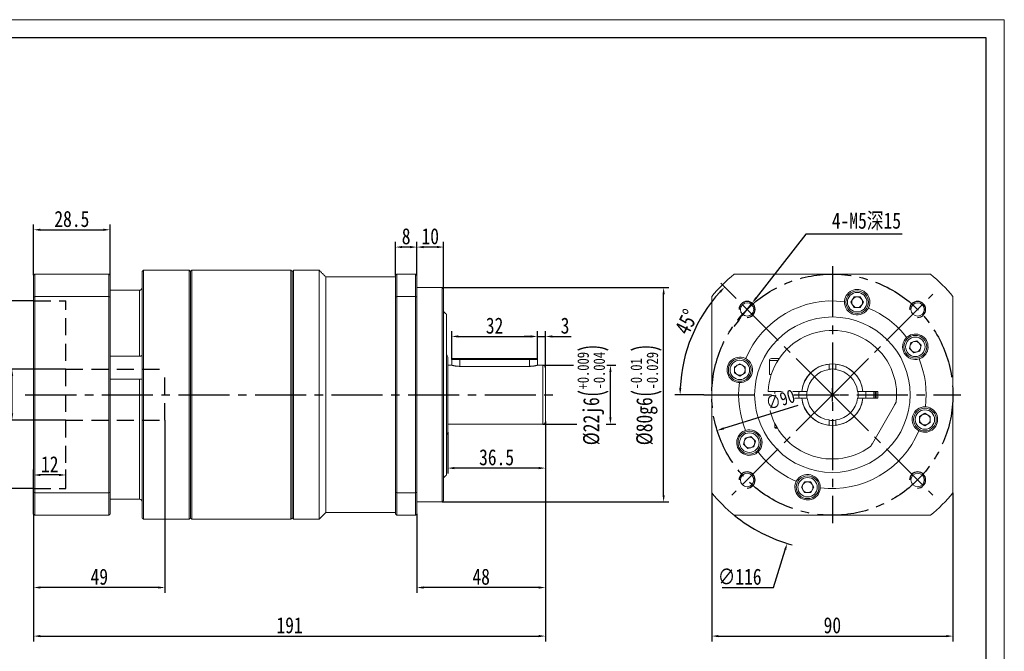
# Model space of a CAD drawing. Header units: millimetres. Extents: x 14 to 585, y 35 to 439.
# Tile 5 of 5: x 218 to 585, y 204 to 439. Entities that reach past the tile are written whole.
import ezdxf

# ---------------------------------------------------------------- set-up
doc = ezdxf.new("R2010")
doc.units = ezdxf.units.MM
doc.set_wipeout_variables(frame=1)
doc.header["$PDSIZE"] = -5
doc.linetypes.add('CENTER2', pattern=[28.575, 19.05, -3.175, 3.175, -3.175])
doc.linetypes.add('DASHED2', pattern=[9.525, 6.35, -3.175])
doc.layers.get('0').update_dxf_attribs({"lineweight": 18})
doc.layers.get('Defpoints').update_dxf_attribs({"lineweight": 18})
for name, color, linetype in [('1轮廓实线层', 7, 'Continuous'), ('2细线层', 4, 'Continuous'), ('3中心线层', 1, 'CENTER2'), ('4虚线层', 6, 'DASHED2'), ('7标注层', 4, 'Continuous')]:
    doc.layers.add(name, color=color, linetype=linetype)
doc.layers.add('图框_外框线', color=7, linetype='Continuous', lineweight=18)
doc.styles.add('TH_GBDIM', font='txt', dxfattribs={"width": 0.8})
doc.dimstyles.new('TH_GBDIM', dxfattribs={"dimtxt": 3.5, "dimasz": 2.5, "dimexe": 2, "dimexo": 0, "dimgap": 1.5, "dimtad": 1, "dimdec": 1, "dimdsep": 46, "dimtxsty": 'TH_GBDIM', "dimcen": 2.5, "dimdle": 5, "dimclrd": 4, "dimclre": 4, "dimclrt": 3, "dimadec": 0, "dimazin": 0, "dimtfac": 0.714286, "dimtdec": 1, "dimtmove": 0, "dimatfit": 3, "dimfxl": 1, "dimtolj": 1, "dimarcsym": 0})

# ---------------------------------------------------------------- blocks, each defined once
blk = doc.blocks.new('*D65')
at = {"color": 4, "lineweight": -2}
for p, q in [((413.21, 310.45), (424.65, 310.45)), ((437.15, 310.45), (440.45, 310.45)), ((438.45, 290.95), (438.45, 307.95)), ((413.21, 288.45), (425.94, 288.45)), ((436.88, 288.45), (440.45, 288.45))]:
    blk.add_line(p, q, dxfattribs=at)
at = {"color": 4}
for points in [[(438.86, 307.95), (438.03, 307.95), (438.45, 310.45)], [(438.03, 290.95), (438.86, 290.95), (438.45, 288.45)]]:
    blk.add_solid(points, dxfattribs=at)
at = {"layer": 'Defpoints', "color": 0}
for p in [(413.21, 310.45), (438.45, 310.45), (413.21, 288.45)]:
    blk.add_point(p, dxfattribs=at)
at = {"color": 3, "insert": (431.96, 299.45), "char_height": 6, "attachment_point": 5, "rotation": 90, "style": 'TH_GBDIM'}
blk.add_mtext('\\A1;{\\A1;{%%c22}{}{j6\\H0.7143x;{\\H2x;\\W0.5;(}\\S+0.009^ -0.004;{\\H2x;\\W0.5;)}}}', dxfattribs=at)
blk = doc.blocks.new('*D66')
at = {"color": 4, "lineweight": -2}
for p, q in [((375.71, 339.45), (460.29, 339.45)), ((458.29, 261.95), (458.29, 336.95)), ((375.71, 259.45), (460.29, 259.45))]:
    blk.add_line(p, q, dxfattribs=at)
at = {"color": 4}
for points in [[(458.71, 336.95), (457.88, 336.95), (458.29, 339.45)], [(457.88, 261.95), (458.71, 261.95), (458.29, 259.45)]]:
    blk.add_solid(points, dxfattribs=at)
at = {"layer": 'Defpoints', "color": 0}
for p in [(375.71, 339.45), (458.29, 339.45), (375.71, 259.45)]:
    blk.add_point(p, dxfattribs=at)
at = {"color": 3, "insert": (451.79, 299.45), "char_height": 6, "attachment_point": 5, "rotation": 90, "style": 'TH_GBDIM'}
blk.add_mtext('\\A1;{\\A1;{%%c80}{}{g6\\H0.7143x;{\\H2x;\\W0.5;(}\\S-0.01^ -0.029;{\\H2x;\\W0.5;)}}}', dxfattribs=at)
blk = doc.blocks.new('*D67')
at = {"color": 4, "lineweight": -2}
for p, q in [((379.21, 312.55), (379.21, 323.19)), ((381.71, 321.19), (408.71, 321.19)), ((411.21, 312.55), (411.21, 323.19))]:
    blk.add_line(p, q, dxfattribs=at)
at = {"color": 4}
for points in [[(381.71, 321.6), (381.71, 320.77), (379.21, 321.19)], [(408.71, 320.77), (408.71, 321.6), (411.21, 321.19)]]:
    blk.add_solid(points, dxfattribs=at)
at = {"layer": 'Defpoints', "color": 0}
for p in [(411.21, 321.19), (379.21, 312.55), (411.21, 312.55)]:
    blk.add_point(p, dxfattribs=at)
at = {"color": 3, "insert": (395.21, 325.19), "char_height": 6, "attachment_point": 5, "style": 'TH_GBDIM'}
blk.add_mtext('\\A1;32', dxfattribs=at)
blk = doc.blocks.new('*D68')
at = {"color": 4, "lineweight": -2}
for p, q in [((408.71, 321.19), (406.21, 321.19)), ((411.21, 312.55), (411.21, 323.19)), ((411.21, 321.19), (414.21, 321.19)), ((414.21, 309.45), (414.21, 323.19)), ((416.71, 321.19), (423.81, 321.19))]:
    blk.add_line(p, q, dxfattribs=at)
at = {"color": 4}
for points in [[(408.71, 320.77), (408.71, 321.6), (411.21, 321.19)], [(416.71, 321.6), (416.71, 320.77), (414.21, 321.19)]]:
    blk.add_solid(points, dxfattribs=at)
at = {"layer": 'Defpoints', "color": 0}
for p in [(414.21, 321.19), (411.21, 312.55), (414.21, 309.45)]:
    blk.add_point(p, dxfattribs=at)
at = {"color": 3, "insert": (421.51, 325.19), "char_height": 6, "attachment_point": 5, "style": 'TH_GBDIM'}
blk.add_mtext('\\A1;3', dxfattribs=at)
blk = doc.blocks.new('*D69')
at = {"color": 4, "lineweight": -2}
for p, q in [((366.21, 343.95), (366.21, 356.54)), ((376.21, 338.95), (376.21, 356.54)), ((373.71, 354.54), (368.71, 354.54))]:
    blk.add_line(p, q, dxfattribs=at)
at = {"color": 4}
for points in [[(368.71, 354.96), (368.71, 354.13), (366.21, 354.54)], [(373.71, 354.13), (373.71, 354.96), (376.21, 354.54)]]:
    blk.add_solid(points, dxfattribs=at)
at = {"layer": 'Defpoints', "color": 0}
for p in [(366.21, 354.54), (366.21, 343.95), (376.21, 338.95)]:
    blk.add_point(p, dxfattribs=at)
at = {"color": 3, "insert": (371.21, 358.54), "char_height": 6, "attachment_point": 5, "style": 'TH_GBDIM'}
blk.add_mtext('\\A1;10', dxfattribs=at)
blk = doc.blocks.new('*D70')
at = {"color": 4, "lineweight": -2}
for p, q in [((358.21, 343.95), (358.21, 356.54)), ((366.21, 343.95), (366.21, 356.54)), ((363.71, 354.54), (360.71, 354.54))]:
    blk.add_line(p, q, dxfattribs=at)
at = {"color": 4}
for points in [[(360.71, 354.96), (360.71, 354.13), (358.21, 354.54)], [(363.71, 354.13), (363.71, 354.96), (366.21, 354.54)]]:
    blk.add_solid(points, dxfattribs=at)
at = {"layer": 'Defpoints', "color": 0}
for p in [(358.21, 354.54), (358.21, 343.95), (366.21, 343.95)]:
    blk.add_point(p, dxfattribs=at)
at = {"color": 3, "insert": (362.21, 358.54), "char_height": 6, "attachment_point": 5, "style": 'TH_GBDIM'}
blk.add_mtext('\\A1;8', dxfattribs=at)
blk = doc.blocks.new('*D71')
at = {"color": 4, "lineweight": -2}
for p, q in [((414.21, 289.45), (414.21, 225.5)), ((366.21, 254.95), (366.21, 225.5)), ((411.71, 227.5), (368.71, 227.5))]:
    blk.add_line(p, q, dxfattribs=at)
at = {"color": 4}
for points in [[(368.71, 227.91), (368.71, 227.08), (366.21, 227.5)], [(411.71, 227.08), (411.71, 227.91), (414.21, 227.5)]]:
    blk.add_solid(points, dxfattribs=at)
at = {"layer": 'Defpoints', "color": 0}
for p in [(414.21, 289.45), (366.21, 254.95), (366.21, 227.5)]:
    blk.add_point(p, dxfattribs=at)
at = {"color": 3, "insert": (390.21, 231.5), "char_height": 6, "attachment_point": 5, "style": 'TH_GBDIM'}
blk.add_mtext('\\A1;48', dxfattribs=at)
blk = doc.blocks.new('*D72')
at = {"color": 4, "lineweight": -2}
for p, q in [((414.21, 289.45), (414.21, 270.06)), ((377.71, 285.45), (377.71, 270.06)), ((411.71, 272.06), (380.21, 272.06))]:
    blk.add_line(p, q, dxfattribs=at)
at = {"color": 4}
for points in [[(380.21, 272.48), (380.21, 271.65), (377.71, 272.06)], [(411.71, 271.65), (411.71, 272.48), (414.21, 272.06)]]:
    blk.add_solid(points, dxfattribs=at)
at = {"layer": 'Defpoints', "color": 0}
for p in [(414.21, 289.45), (377.71, 285.45), (377.71, 272.06)]:
    blk.add_point(p, dxfattribs=at)
at = {"color": 3, "insert": (395.96, 276.06), "char_height": 6, "attachment_point": 5, "style": 'TH_GBDIM'}
blk.add_mtext('\\A1;36.5', dxfattribs=at)
blk = doc.blocks.new('*D73')
at = {"color": 4, "lineweight": -2}
for p, q in [((476.26, 262.85), (476.26, 207.37)), ((566.26, 262.85), (566.26, 207.37)), ((478.76, 209.37), (563.76, 209.37))]:
    blk.add_line(p, q, dxfattribs=at)
at = {"color": 4}
for points in [[(478.76, 209.79), (478.76, 208.95), (476.26, 209.37)], [(563.76, 208.95), (563.76, 209.79), (566.26, 209.37)]]:
    blk.add_solid(points, dxfattribs=at)
at = {"layer": 'Defpoints', "color": 0}
for p in [(476.26, 262.85), (566.26, 262.85), (566.26, 209.37)]:
    blk.add_point(p, dxfattribs=at)
at = {"color": 3, "insert": (521.26, 213.37), "char_height": 6, "attachment_point": 5, "style": 'TH_GBDIM'}
blk.add_mtext('\\A1;90', dxfattribs=at)
blk = doc.blocks.new('*D74')
at = {"color": 4, "lineweight": -2}
for p, q in [((521.26, 296.95), (521.26, 301.95)), ((518.76, 299.45), (523.76, 299.45)), ((499.35, 227.5), (503.64, 241.57)), ((480.09, 227.5), (499.35, 227.5))]:
    blk.add_line(p, q, dxfattribs=at)
blk.add_arc((521.26, 299.45), 58, 230.8833, 255.0394, dxfattribs=at)
at = {"color": 4}
blk.add_solid([(504.04, 241.45), (503.24, 241.69), (504.37, 243.96)], dxfattribs=at)
at = {"layer": 'Defpoints', "color": 0}
for p in [(538.16, 354.93), (504.37, 243.96)]:
    blk.add_point(p, dxfattribs=at)
at = {"color": 3, "insert": (486.68, 231.5), "char_height": 6, "attachment_point": 5, "style": 'TH_GBDIM'}
blk.add_mtext('\\A1;∅116', dxfattribs=at)
blk = doc.blocks.new('*D75')
at = {"color": 4, "lineweight": -2}
for p, q in [((223.21, 334.45), (188.93, 334.45)), ((190.93, 266.95), (190.93, 331.95)), ((223.21, 264.45), (188.93, 264.45))]:
    blk.add_line(p, q, dxfattribs=at)
at = {"color": 4}
for points in [[(191.35, 331.95), (190.51, 331.95), (190.93, 334.45)], [(190.51, 266.95), (191.35, 266.95), (190.93, 264.45)]]:
    blk.add_solid(points, dxfattribs=at)
at = {"layer": 'Defpoints', "color": 0}
for p in [(190.93, 334.45), (223.21, 334.45), (223.21, 264.45)]:
    blk.add_point(p, dxfattribs=at)
at = {"color": 3, "insert": (184.47, 299.45), "char_height": 6, "attachment_point": 5, "rotation": 90, "style": 'TH_GBDIM'}
blk.add_mtext('\\A1;{\\A1;{%%c70}{}{E7\\H0.7143x;{\\H2x;\\W0.5;(}\\S+0.09^ +0.06;{\\H2x;\\W0.5;)}}}', dxfattribs=at)
blk = doc.blocks.new('*D76')
at = {"color": 4, "lineweight": -2}
for p, q in [((235.21, 308.99), (213.16, 308.99)), ((215.16, 292.49), (215.16, 306.49)), ((235.21, 289.99), (213.16, 289.99))]:
    blk.add_line(p, q, dxfattribs=at)
at = {"color": 4}
for points in [[(215.58, 306.49), (214.75, 306.49), (215.16, 308.99)], [(214.75, 292.49), (215.58, 292.49), (215.16, 289.99)]]:
    blk.add_solid(points, dxfattribs=at)
at = {"layer": 'Defpoints', "color": 0}
for p in [(215.16, 308.99), (235.21, 308.99), (235.21, 289.99)]:
    blk.add_point(p, dxfattribs=at)
at = {"color": 3, "insert": (208.7, 299.49), "char_height": 6, "attachment_point": 5, "rotation": 90, "style": 'TH_GBDIM'}
blk.add_mtext('\\A1;{\\A1;{%%c19}{}{G6\\H0.7143x;{\\H2x;\\W0.5;(}\\S+0.02^ +0.007;{\\H2x;\\W0.5;)}}}', dxfattribs=at)
blk = doc.blocks.new('*D77')
at = {"color": 4, "lineweight": -2}
for p, q in [((223.21, 254.85), (223.21, 271.49)), ((232.71, 269.49), (225.71, 269.49)), ((235.21, 264.49), (235.21, 271.49))]:
    blk.add_line(p, q, dxfattribs=at)
at = {"color": 4}
for points in [[(225.71, 269.91), (225.71, 269.08), (223.21, 269.49)], [(232.71, 269.08), (232.71, 269.91), (235.21, 269.49)]]:
    blk.add_solid(points, dxfattribs=at)
at = {"layer": 'Defpoints', "color": 0}
for p in [(223.21, 269.49), (235.21, 264.49), (223.21, 254.85)]:
    blk.add_point(p, dxfattribs=at)
at = {"color": 3, "insert": (229.21, 273.49), "char_height": 6, "attachment_point": 5, "style": 'TH_GBDIM'}
blk.add_mtext('\\A1;12', dxfattribs=at)
blk = doc.blocks.new('*D78')
at = {"color": 4, "lineweight": -2}
for p, q in [((272.21, 289.95), (272.21, 225.5)), ((223.21, 254.85), (223.21, 225.5)), ((269.71, 227.5), (225.71, 227.5))]:
    blk.add_line(p, q, dxfattribs=at)
at = {"color": 4}
for points in [[(225.71, 227.91), (225.71, 227.08), (223.21, 227.5)], [(269.71, 227.08), (269.71, 227.91), (272.21, 227.5)]]:
    blk.add_solid(points, dxfattribs=at)
at = {"layer": 'Defpoints', "color": 0}
for p in [(272.21, 289.95), (223.21, 254.85), (223.21, 227.5)]:
    blk.add_point(p, dxfattribs=at)
at = {"color": 3, "insert": (247.71, 231.5), "char_height": 6, "attachment_point": 5, "style": 'TH_GBDIM'}
blk.add_mtext('\\A1;49', dxfattribs=at)
blk = doc.blocks.new('*D79')
at = {"color": 4, "lineweight": -2}
for p, q in [((414.21, 289.45), (414.21, 207.37)), ((223.21, 254.85), (223.21, 207.37)), ((225.71, 209.37), (411.71, 209.37))]:
    blk.add_line(p, q, dxfattribs=at)
at = {"color": 4}
for points in [[(225.71, 209.79), (225.71, 208.95), (223.21, 209.37)], [(411.71, 208.95), (411.71, 209.79), (414.21, 209.37)]]:
    blk.add_solid(points, dxfattribs=at)
at = {"layer": 'Defpoints', "color": 0}
for p in [(414.21, 289.45), (223.21, 254.85), (414.21, 209.37)]:
    blk.add_point(p, dxfattribs=at)
at = {"color": 3, "insert": (318.71, 213.37), "char_height": 6, "attachment_point": 5, "style": 'TH_GBDIM'}
blk.add_mtext('\\A1;191', dxfattribs=at)
blk = doc.blocks.new('*D80')
at = {"color": 4, "lineweight": -2}
for p, q in [((511.4, 359.4), (492.83, 335.6)), ((547.37, 359.4), (511.4, 359.4)), ((487.6, 328.9), (491.29, 333.63)), ((486.06, 326.93), (484.52, 324.96))]:
    blk.add_line(p, q, dxfattribs=at)
at = {"color": 4}
for points in [[(492.5, 335.86), (493.16, 335.35), (491.29, 333.63)], [(486.39, 326.67), (485.73, 327.19), (487.6, 328.9)]]:
    blk.add_solid(points, dxfattribs=at)
at = {"layer": 'Defpoints', "color": 0}
for p in [(491.29, 333.63), (487.6, 328.9)]:
    blk.add_point(p, dxfattribs=at)
at = {"color": 3, "insert": (533.98, 364.1), "char_height": 6, "attachment_point": 5, "style": 'TH_GBDIM'}
blk.add_mtext('\\A1;4-M5深15{}', dxfattribs=at)
blk = doc.blocks.new('*D81')
at = {"layer": '7标注层', "color": 4, "lineweight": -2}
for p, q in [((483.79, 336.93), (479.68, 341.04)), ((473.26, 299.45), (462.45, 299.45))]:
    blk.add_line(p, q, dxfattribs=at)
blk.add_arc((521.26, 299.45), 56.82, 137.5213, 177.4787, dxfattribs=at)
at = {"layer": '7标注层', "color": 4}
for points in [[(479.66, 337.53), (479.06, 338.1), (481.09, 339.62)], [(464.09, 301.96), (464.92, 301.94), (464.45, 299.45)]]:
    blk.add_solid(points, dxfattribs=at)
at = {"layer": 'Defpoints', "color": 0}
for p in [(483.79, 336.93), (466.38, 314.15), (473.26, 299.45), (521.26, 299.45), (569.26, 299.45)]:
    blk.add_point(p, dxfattribs=at)
at = {"layer": '7标注层', "color": 3, "insert": (466.87, 326.64), "char_height": 6, "attachment_point": 5, "rotation": 63.441, "style": 'TH_GBDIM'}
blk.add_mtext('\\A1;45%%d', dxfattribs=at)
blk = doc.blocks.new('*D84')
at = {"layer": '7标注层', "color": 4, "lineweight": -2}
blk.add_line((508.35, 295.44), (480.68, 286.84), dxfattribs=at)
at = {"layer": '7标注层', "color": 4}
blk.add_solid([(480.55, 287.24), (480.8, 286.44), (478.29, 286.1)], dxfattribs=at)
at = {"layer": 'Defpoints', "color": 0}
for p in [(564.24, 312.8), (478.29, 286.1)]:
    blk.add_point(p, dxfattribs=at)
at = {"layer": '7标注层', "color": 3, "insert": (501.86, 297.61), "char_height": 5, "attachment_point": 5, "rotation": 17.2551, "style": 'TH_GBDIM'}
blk.add_mtext('\\A1;∅90', dxfattribs=at)
blk = doc.blocks.new('*D85')
at = {"layer": '7标注层', "color": 4, "lineweight": -2}
for p, q in [((223.21, 344.05), (223.21, 363)), ((225.71, 361), (249.21, 361)), ((251.71, 344.05), (251.71, 363))]:
    blk.add_line(p, q, dxfattribs=at)
at = {"layer": '7标注层', "color": 4}
for points in [[(225.71, 361.42), (225.71, 360.58), (223.21, 361)], [(249.21, 360.58), (249.21, 361.42), (251.71, 361)]]:
    blk.add_solid(points, dxfattribs=at)
at = {"layer": 'Defpoints', "color": 0}
for p in [(251.71, 361), (223.21, 344.05), (251.71, 344.05)]:
    blk.add_point(p, dxfattribs=at)
at = {"layer": '7标注层', "color": 3, "insert": (237.46, 365), "char_height": 6, "attachment_point": 5, "style": 'TH_GBDIM'}
blk.add_mtext('\\A1;28.5', dxfattribs=at)

msp = doc.modelspace()

# ---------------------------------------------------------------- linework, layer by layer
at = {"color": 7, "linetype": 'Continuous', "lineweight": 15}
for p, q in [((263.71, 253.45), (263.71, 345.45)), ((264.21, 345.95), (264.21, 252.95)), ((281.21, 299.45), (281.21, 345.95)), ((281.71, 253.45), (281.71, 345.45)), ((281.71, 345.45), (281.71, 299.45)), ((282.21, 345.95), (282.21, 252.95)), ((319.21, 299.45), (319.21, 345.95)), ((319.71, 345.45), (319.71, 299.45)), ((319.71, 253.45), (319.71, 345.45)), ((320.21, 345.95), (320.21, 252.95)), ((329.71, 345.95), (329.71, 252.95)), ((223.21, 335.9), (223.21, 344.05)), ((223.61, 344.45), (223.61, 336.04)), ((251.31, 344.45), (223.61, 344.45)), ((251.31, 336.04), (251.31, 344.45)), ((251.71, 344.05), (251.71, 335.9)), ((332.21, 343.45), (332.21, 255.45)), ((358.21, 335.86), (358.21, 343.95)), ((358.71, 344.45), (358.71, 336.04)), ((365.71, 344.45), (358.71, 344.45)), ((365.71, 336.04), (365.71, 344.45)), ((366.21, 343.95), (366.21, 335.86)), ((484.67, 344.45), (557.86, 344.45)), ((262.71, 338.45), (251.71, 338.45)), ((262.71, 313.81), (262.71, 338.45)), ((375.71, 299.45), (375.71, 339.45)), ((376.21, 338.95), (376.21, 299.45)), ((223.21, 263), (223.21, 335.9)), ((223.61, 336.04), (223.61, 262.85)), ((251.31, 336.04), (223.61, 336.04)), ((251.31, 262.85), (251.31, 336.04)), ((251.71, 335.9), (251.71, 263)), ((358.21, 263.03), (358.21, 335.86)), ((358.71, 336.04), (358.71, 262.85)), ((358.71, 336.04), (365.71, 336.04)), ((365.71, 262.85), (365.71, 336.04)), ((366.21, 335.86), (366.21, 263.03)), ((476.26, 262.85), (476.26, 336.04)), ((528.21, 333.98), (529.36, 335.98)), ((529.36, 335.98), (531.67, 335.98)), ((531.67, 335.98), (532.83, 333.98)), ((566.26, 336.04), (566.26, 262.85)), ((529.36, 331.98), (528.21, 333.98)), ((531.67, 331.98), (529.36, 331.98)), ((532.83, 333.98), (531.67, 331.98)), ((377.21, 299.45), (377.21, 329.45)), ((549.99, 316.72), (550.59, 318.96)), ((551.63, 315.09), (549.99, 316.72)), ((550.59, 318.96), (552.82, 319.55)), ((552.82, 319.55), (554.46, 317.92)), ((554.46, 317.92), (553.86, 315.69)), ((251.71, 313.81), (262.71, 313.81)), ((377.71, 313.45), (377.71, 299.45)), ((382.21, 312.55), (379.21, 312.55)), ((379.61, 312.95), (382.21, 312.95)), ((382.21, 312.95), (408.21, 312.95)), ((382.21, 312.55), (382.21, 312.95)), ((408.21, 312.55), (382.21, 312.55)), ((382.21, 312.55), (382.21, 310.03)), ((408.21, 312.95), (408.21, 312.55)), ((408.21, 312.95), (410.81, 312.95)), ((411.21, 312.55), (408.21, 312.55)), ((408.21, 312.55), (408.21, 310.03)), ((501.42, 312.95), (498.51, 312.95)), ((553.86, 315.69), (551.63, 315.09)), ((408.21, 310.03), (382.21, 310.03)), ((413.21, 299.45), (413.21, 310.45)), ((414.21, 309.45), (414.21, 299.45)), ((484.73, 309.85), (486.73, 311.01)), ((484.73, 307.55), (484.73, 309.85)), ((486.73, 311.01), (488.73, 309.85)), ((488.73, 309.85), (488.73, 307.55)), ((500.93, 312.2), (497.76, 312.2)), ((520.01, 310.38), (520.01, 309.45)), ((522.51, 309.45), (522.51, 310.38)), ((262.71, 305.28), (251.71, 305.28)), ((262.71, 260.45), (262.71, 305.28)), ((486.73, 306.39), (484.73, 307.55)), ((488.73, 307.55), (486.73, 306.39)), ((498.47, 306.95), (497.76, 306.95)), ((281.21, 252.95), (281.21, 299.45)), ((281.71, 299.45), (281.71, 253.45)), ((319.21, 252.95), (319.21, 299.45)), ((319.71, 299.45), (319.71, 253.45)), ((375.71, 259.45), (375.71, 299.45)), ((376.21, 299.45), (376.21, 259.95)), ((377.21, 269.45), (377.21, 299.45)), ((377.71, 299.45), (377.71, 285.45)), ((413.21, 288.45), (413.21, 299.45)), ((414.21, 299.45), (414.21, 289.45)), ((509.33, 300.7), (497.8, 300.7)), ((497.8, 298.2), (509.33, 298.2)), ((505.81, 300.7), (505.76, 299.45)), ((505.76, 299.45), (505.81, 298.2)), ((511.26, 300.7), (510.34, 300.7)), ((510.34, 298.2), (511.26, 298.2)), ((532.19, 300.7), (531.26, 300.7)), ((531.26, 298.2), (532.19, 298.2)), ((538.26, 300.7), (533.2, 300.7)), ((533.2, 298.2), (538.26, 298.2)), ((538.26, 298.2), (538.26, 300.7)), ((536.19, 281.29), (544.45, 295.6)), ((553.8, 291.35), (555.8, 292.5)), ((553.8, 289.04), (553.8, 291.35)), ((555.8, 292.5), (557.8, 291.35)), ((557.8, 291.35), (557.8, 289.04)), ((499.76, 287.2), (500.63, 287.2)), ((500.78, 286.95), (500.01, 286.95)), ((520.01, 289.45), (520.01, 288.52)), ((522.51, 288.52), (522.51, 289.45)), ((555.8, 287.88), (553.8, 289.04)), ((557.8, 289.04), (555.8, 287.88)), ((488.07, 280.97), (488.67, 283.21)), ((488.67, 283.21), (490.9, 283.8)), ((490.9, 283.8), (492.53, 282.17)), ((489.71, 279.34), (488.07, 280.97)), ((491.94, 279.94), (489.71, 279.34)), ((492.53, 282.17), (491.94, 279.94)), ((509.7, 264.92), (510.86, 266.92)), ((510.86, 262.92), (509.7, 264.92)), ((510.86, 266.92), (513.17, 266.92)), ((513.17, 266.92), (514.32, 264.92)), ((514.32, 264.92), (513.17, 262.92)), ((223.21, 254.85), (223.21, 263)), ((251.31, 262.85), (223.61, 262.85)), ((223.61, 262.85), (223.61, 254.45)), ((251.31, 254.45), (251.31, 262.85)), ((251.71, 263), (251.71, 254.85)), ((358.21, 254.95), (358.21, 263.03)), ((358.71, 262.85), (358.71, 254.45)), ((365.71, 262.85), (358.71, 262.85)), ((365.71, 254.45), (365.71, 262.85)), ((366.21, 263.03), (366.21, 254.95)), ((513.17, 262.92), (510.86, 262.92)), ((251.71, 260.45), (262.71, 260.45)), ((251.31, 254.45), (223.61, 254.45)), ((358.71, 254.45), (365.71, 254.45)), ((557.86, 254.45), (484.67, 254.45))]:
    msp.add_line(p, q, dxfattribs=at)
at = {"color": 7, "linetype": 'Continuous', "lineweight": 15, "flags": 128}
msp.add_lwpolyline([(536.71, 298.2), (536.76, 299.45), (536.71, 300.7)], dxfattribs=at)
at = {"color": 7, "linetype": 'Continuous', "lineweight": 15}
for centre, radius in [((530.52, 333.98), 4.25), ((530.52, 333.98), 3.63), ((521.26, 299.45), 29), ((552.22, 317.32), 4.25), ((552.22, 317.32), 3.63), ((486.73, 308.7), 4.25), ((486.73, 308.7), 3.63), ((555.8, 290.19), 4.25), ((555.8, 290.19), 3.62), ((490.3, 281.57), 4.25), ((490.3, 281.57), 3.63), ((512.01, 264.92), 4.25), ((512.01, 264.92), 3.63)]:
    msp.add_circle(centre, radius, dxfattribs=at)
for centre in [(489.44, 331.27), (553.08, 331.27), (489.44, 267.63), (553.08, 267.63)]:
    msp.add_circle(centre, 2.5)
for centre, radius, start, end in [((521.26, 299.45), 58, 129.1167, 140.8833), ((521.26, 299.45), 58, 39.1167, 50.8833), ((530.52, 333.98), 4.75, 336.9662, 173.0338), ((521.26, 299.45), 35, 82.6029, 157.3971), ((530.52, 333.98), 2, 150, 210), ((530.52, 333.98), 2, 90, 150), ((530.52, 333.98), 2, 30, 90), ((530.52, 333.98), 2, 330, 30), ((530.52, 333.98), 4.75, 177.866, 332.134), ((530.52, 333.98), 2, 210, 270), ((530.52, 333.98), 2, 270, 330), ((521.26, 299.45), 35, 37.6029, 67.3971), ((521.26, 299.45), 24, 353.5565, 177.0145), ((552.22, 317.32), 4.75, 132.866, 287.134), ((552.22, 317.32), 4.75, 291.9662, 128.0338), ((552.22, 317.32), 2, 165, 225), ((552.22, 317.32), 2, 105, 165), ((552.22, 317.32), 2, 45, 105), ((552.22, 317.32), 2, 285, 345), ((552.22, 317.32), 2, 345, 45), ((376.71, 313.45), 1, 0, 60), ((486.73, 308.7), 4.75, 66.9662, 263.0338), ((486.73, 308.7), 4.75, 267.866, 62.134), ((498.51, 312.2), 0.75, 90, 180), ((552.22, 317.32), 2, 225, 285), ((521.26, 299.45), 35, 352.6029, 22.3971), ((413.21, 309.45), 1, 0, 90), ((486.73, 308.7), 2, 120, 180), ((486.73, 308.7), 2, 180, 240), ((486.73, 308.7), 2, 60, 120), ((486.73, 308.7), 2, 0, 60), ((486.73, 308.7), 2, 300, 0), ((521.26, 299.45), 11.5, 6.2401, 173.7599), ((521.26, 299.45), 11.5, 96.2401, 173.7599), ((521.26, 299.45), 9.5, 97.5608, 172.4392), ((521.26, 299.45), 9.6, 82.5184, 97.4816), ((521.26, 299.45), 11.5, 6.2401, 83.7599), ((521.26, 299.45), 9.5, 7.5608, 82.4392), ((486.73, 308.7), 2, 240, 300), ((521.26, 299.45), 35, 172.6029, 202.3971), ((521.26, 299.45), 24, 182.9855, 306.4435), ((521.26, 299.45), 12.5, 174.2608, 185.7392), ((521.26, 299.45), 11.5, 186.2401, 353.7599), ((521.26, 299.45), 11.5, 186.2401, 263.7599), ((521.26, 299.45), 9.6, 172.5184, 187.4816), ((521.26, 299.45), 9.5, 187.5608, 262.4392), ((521.26, 299.45), 9.5, 277.5608, 352.4392), ((521.26, 299.45), 11.5, 276.2401, 353.7599), ((521.26, 299.45), 9.6, 352.5184, 7.4816), ((521.26, 299.45), 12.5, 354.2608, 5.7392), ((521.26, 299.45), 16, 355.5192, 4.4808), ((521.26, 299.45), 16.4, 355.6287, 4.3713), ((521.26, 299.45), 17, 355.7833, 4.2167), ((555.8, 290.19), 4.75, 87.866, 242.134), ((555.8, 290.19), 4.75, 246.9662, 83.0338), ((555.8, 290.19), 2, 120, 180), ((555.8, 290.19), 2, 60, 120), ((555.8, 290.19), 2, 0, 60), ((413.21, 289.45), 1, 270, 0), ((521.26, 299.45), 9.6, 262.5184, 277.4816), ((555.8, 290.19), 2, 180, 240), ((555.8, 290.19), 2, 240, 300), ((555.8, 290.19), 2, 300, 0), ((376.71, 285.45), 1, 300, 0), ((490.3, 281.57), 4.75, 111.9662, 308.0338), ((490.3, 281.57), 2, 105, 165), ((490.3, 281.57), 4.75, 312.866, 107.134), ((490.3, 281.57), 2, 45, 105), ((490.3, 281.57), 2, 345, 45), ((521.26, 299.45), 35, 262.6029, 337.3971), ((490.3, 281.57), 2, 165, 225), ((490.3, 281.57), 2, 225, 285), ((490.3, 281.57), 2, 285, 345), ((521.26, 299.45), 35, 217.6029, 247.3971), ((512.01, 264.92), 4.75, 357.866, 152.134), ((512.01, 264.92), 4.75, 156.9662, 353.0338), ((512.01, 264.92), 2, 150, 210), ((512.01, 264.92), 2, 90, 150), ((512.01, 264.92), 2, 30, 90), ((512.01, 264.92), 2, 330, 30), ((521.26, 299.45), 58, 219.1167, 230.8833), ((512.01, 264.92), 2, 210, 270), ((512.01, 264.92), 2, 270, 330), ((521.26, 299.45), 58, 309.1167, 320.8833)]:
    msp.add_arc(centre, radius, start, end, dxfattribs=at)
for points in [[(264.21, 345.95), (263.71, 345.45)], [(281.21, 345.95), (264.21, 345.95)], [(281.71, 345.45), (281.21, 345.95)], [(282.21, 345.95), (281.71, 345.45)], [(319.21, 345.95), (282.21, 345.95)], [(319.71, 345.45), (319.21, 345.95)], [(320.21, 345.95), (319.71, 345.45)], [(329.71, 345.95), (320.21, 345.95)], [(332.21, 343.45), (329.71, 345.95)], [(223.21, 344.05), (223.61, 344.45)], [(251.71, 344.05), (251.31, 344.45)], [(358.21, 343.45), (332.21, 343.45)], [(358.21, 343.95), (358.71, 344.45)], [(366.21, 343.95), (365.71, 344.45)], [(375.71, 339.45), (366.21, 339.45)], [(376.21, 338.95), (375.71, 339.45)], [(223.21, 335.9), (223.61, 336.04)], [(251.31, 336.04), (251.71, 335.9)], [(358.71, 336.04), (358.21, 335.86)], [(366.21, 335.86), (365.71, 336.04)], [(525.8, 334.56), (525.77, 334.16)], [(534.72, 331.76), (534.89, 332.12)], [(377.21, 329.45), (376.21, 330.45)], [(549.3, 321.06), (548.99, 320.8)], [(379.61, 312.95), (379.21, 312.55)], [(379.21, 312.55), (379.21, 310.45)], [(411.21, 312.55), (410.81, 312.95)], [(411.21, 310.45), (411.21, 312.55)], [(488.95, 312.9), (488.59, 313.07)], [(553.62, 312.78), (554, 312.92)], [(379.21, 310.45), (377.71, 310.45)], [(413.21, 310.45), (411.21, 310.45)], [(497.76, 312.2), (497.76, 306.95)], [(520.01, 310.88), (520.01, 310.38)], [(522.51, 310.38), (522.51, 310.88)], [(486.16, 303.98), (486.56, 303.95)], [(497.8, 300.7), (497.3, 300.7)], [(497.3, 298.2), (497.8, 298.2)], [(499.76, 300.7), (499.76, 298.2)], [(505.76, 298.2), (505.76, 300.7)], [(509.83, 300.7), (509.33, 300.7)], [(509.33, 298.2), (509.83, 298.2)], [(510.34, 300.7), (509.83, 300.7)], [(509.83, 298.2), (510.34, 298.2)], [(532.7, 300.7), (532.19, 300.7)], [(532.19, 298.2), (532.7, 298.2)], [(533.2, 300.7), (532.7, 300.7)], [(532.7, 298.2), (533.2, 298.2)], [(545.11, 296.75), (544.45, 295.6)], [(556.37, 294.91), (555.97, 294.94)], [(377.71, 288.45), (413.21, 288.45)], [(499.76, 288.78), (499.76, 287.2)], [(499.76, 287.2), (500.01, 286.95)], [(520.01, 288.52), (520.01, 288.02)], [(522.51, 288.02), (522.51, 288.52)], [(488.9, 286.11), (488.53, 285.98)], [(553.58, 286), (553.94, 285.82)], [(536.19, 281.29), (535.52, 280.14)], [(493.23, 277.83), (493.53, 278.09)], [(376.21, 268.45), (377.21, 269.45)], [(507.81, 267.14), (507.64, 266.77)], [(516.73, 264.34), (516.76, 264.74)], [(223.21, 263), (223.61, 262.85)], [(251.31, 262.85), (251.71, 263)], [(358.71, 262.85), (358.21, 263.03)], [(366.21, 263.03), (365.71, 262.85)], [(366.21, 259.45), (375.71, 259.45)], [(375.71, 259.45), (376.21, 259.95)], [(223.61, 254.45), (223.21, 254.85)], [(251.31, 254.45), (251.71, 254.85)], [(329.71, 252.95), (332.21, 255.45)], [(332.21, 255.45), (358.21, 255.45)], [(358.71, 254.45), (358.21, 254.95)], [(366.21, 254.95), (365.71, 254.45)], [(263.71, 253.45), (264.21, 252.95)], [(264.21, 252.95), (281.21, 252.95)], [(281.21, 252.95), (281.71, 253.45)], [(281.71, 253.45), (282.21, 252.95)], [(282.21, 252.95), (319.21, 252.95)], [(319.21, 252.95), (319.71, 253.45)], [(319.71, 253.45), (320.21, 252.95)], [(320.21, 252.95), (329.71, 252.95)]]:
    msp.add_open_spline(points, degree=1, dxfattribs=at)
for points, knots in [([(263.71, 339.42), (263.71, 339.41), (263.71, 339.28), (263.65, 339.05), (263.48, 338.77), (263.21, 338.56), (262.94, 338.46), (262.77, 338.45), (262.71, 338.45)], [0, 0, 0, 0, 0.032682, 0.242401, 0.454081, 0.670712, 0.887589, 1, 1, 1, 1]), ([(262.71, 313.81), (262.82, 313.81), (263.04, 313.83), (263.33, 313.93), (263.56, 314.06), (263.69, 314.2), (263.7, 314.29), (263.71, 314.32)], [0, 0, 0, 0, 0.209035, 0.418027, 0.631427, 0.849138, 1, 1, 1, 1]), ([(382.21, 310.03), (382.13, 310.03), (381.88, 310.03), (381.55, 310.05), (381.24, 310.07), (380.93, 310.1), (380.64, 310.14), (380.37, 310.19), (380.12, 310.23), (379.89, 310.28), (379.69, 310.32), (379.56, 310.36), (379.45, 310.38), (379.36, 310.41), (379.29, 310.43), (379.22, 310.44), (379.22, 310.44), (379.21, 310.45)], [0, 0, 0, 0, 0.051394, 0.155976, 0.209285, 0.260676, 0.365141, 0.41832, 0.470926, 0.577864, 0.632321, 0.685739, 0.739539, 0.794564, 0.850022, 0.902145, 1, 1, 1, 1]), ([(411.2, 310.45), (411.21, 310.45), (411.21, 310.45), (411.19, 310.44), (411.15, 310.43), (411.07, 310.41), (410.95, 310.38), (410.8, 310.34), (410.62, 310.3), (410.4, 310.26), (410.23, 310.22), (410.03, 310.19), (409.82, 310.15), (409.6, 310.12), (409.37, 310.09), (409.13, 310.07), (408.89, 310.05), (408.65, 310.04), (408.42, 310.03), (408.28, 310.03), (408.21, 310.03)], [0, 0, 0, 0, 0.008253, 0.062366, 0.11316, 0.216449, 0.269056, 0.320414, 0.424778, 0.477891, 0.530865, 0.584199, 0.638676, 0.693551, 0.746807, 0.800449, 0.855331, 0.910652, 0.955206, 1, 1, 1, 1]), ([(520.01, 308.86), (520.01, 308.92), (520.01, 309.11), (520.01, 309.3), (520.01, 309.45)], [0, 0, 0, 0, 0.262878, 1, 1, 1, 1]), ([(522.51, 309.45), (522.51, 309.3), (522.51, 309.11), (522.51, 308.92), (522.51, 308.86)], [0, 0, 0, 0, 0.737122, 1, 1, 1, 1]), ([(263.58, 305.25), (263.58, 305.25), (263.53, 305.24), (263.35, 305.25), (263.05, 305.27), (262.82, 305.27), (262.71, 305.28)], [0, 0, 0, 0, 0.058586, 0.369069, 0.684466, 1, 1, 1, 1]), ([(511.26, 300.7), (511.41, 300.7), (511.6, 300.7), (511.8, 300.7), (511.85, 300.7)], [0, 0, 0, 0, 0.737122, 1, 1, 1, 1]), ([(511.85, 298.2), (511.8, 298.2), (511.6, 298.2), (511.41, 298.2), (511.26, 298.2)], [0, 0, 0, 0, 0.262878, 1, 1, 1, 1]), ([(530.68, 300.7), (530.73, 300.7), (530.93, 300.7), (531.12, 300.7), (531.26, 300.7)], [0, 0, 0, 0, 0.262878, 1, 1, 1, 1]), ([(531.26, 298.2), (531.12, 298.2), (530.93, 298.2), (530.73, 298.2), (530.68, 298.2)], [0, 0, 0, 0, 0.737122, 1, 1, 1, 1]), ([(520.01, 289.45), (520.01, 289.59), (520.01, 289.78), (520.01, 289.98), (520.01, 290.03)], [0, 0, 0, 0, 0.737122, 1, 1, 1, 1]), ([(522.51, 290.03), (522.51, 289.98), (522.51, 289.78), (522.51, 289.59), (522.51, 289.45)], [0, 0, 0, 0, 0.262878, 1, 1, 1, 1]), ([(262.71, 260.45), (262.82, 260.44), (263.04, 260.42), (263.33, 260.26), (263.56, 260.02), (263.69, 259.74), (263.7, 259.55), (263.71, 259.47)], [0, 0, 0, 0, 0.209035, 0.418027, 0.631427, 0.849138, 1, 1, 1, 1])]:
    msp.add_open_spline(points, degree=3, knots=knots, dxfattribs=at)
at = {"layer": '2细线层'}
for centre in [(489.44, 331.27), (553.08, 331.27), (489.44, 267.63), (553.08, 267.63)]:
    msp.add_arc(centre, 3, 270, 180, dxfattribs=at)
at = {"layer": '3中心线层'}
for p, q in [((521.26, 347.45), (521.26, 251.45)), ((521.26, 299.45), (483.79, 336.93)), ((521.26, 299.45), (558.74, 336.93)), ((220.09, 299.45), (418.33, 299.45)), ((473.26, 299.45), (569.26, 299.45)), ((521.26, 299.45), (483.79, 261.97)), ((521.26, 299.45), (558.74, 261.97))]:
    msp.add_line(p, q, dxfattribs=at)
msp.add_circle((521.26, 299.45), 45, dxfattribs=at)
at = {"layer": '4虚线层'}
for p, q in [((223.21, 334.45), (235.21, 334.49)), ((235.21, 264.49), (235.21, 334.49)), ((235.21, 308.99), (272.21, 308.95)), ((272.21, 289.95), (272.21, 308.95)), ((235.21, 289.99), (272.21, 289.95)), ((223.21, 264.45), (235.21, 264.49))]:
    msp.add_line(p, q, dxfattribs=at)
at = {"layer": '图框_外框线', "color": 3}
msp.add_lwpolyline([(14, 35.31), (585.43, 35.31), (585.43, 439.39), (14, 439.39)], close=True, dxfattribs=at)
at = {"layer": '图框_外框线', "color": 3, "lineweight": 25}
msp.add_lwpolyline([(48.01, 42.12), (578.62, 42.12), (578.62, 432.59), (48.01, 432.59)], close=True, dxfattribs=at)

# ---------------------------------------------------------------- dimensions: what is measured, and where the dimension line sits
dim = msp.add_diameter_dim_2p(p1=(487.6, 328.9), p2=(491.29, 333.63), text='4-M5深15{}', dimstyle='TH_GBDIM', override={"dimtxt": 6, "dimgap": 1, "dimtoh": 1, "dimpost": '<>', "dimcen": 0, "dimtvp": 0.1})
dim.commit()
dim.dimension.update_dxf_attribs({"geometry": '*D80', "text_midpoint": (533.98, 359.4), "dimtype": 163})
for base, p1, p2, picture, middle in [((358.21, 354.54), (366.21, 343.95), (358.21, 343.95), '*D70', (362.21, 358.54)), ((366.21, 354.54), (376.21, 338.95), (366.21, 343.95), '*D69', (371.21, 358.54)), ((411.21, 321.19), (379.21, 312.55), (411.21, 312.55), '*D67', (395.21, 325.19)), ((414.21, 321.19), (411.21, 312.55), (414.21, 309.45), '*D68', (421.51, 325.19)), ((223.21, 227.5), (272.21, 289.95), (223.21, 254.85), '*D78', (247.71, 231.5)), ((414.21, 209.37), (223.21, 254.85), (414.21, 289.45), '*D79', (318.71, 213.37))]:
    dim = msp.add_linear_dim(base=base, p1=p1, p2=p2, dimstyle='TH_GBDIM', override={"dimtxt": 6, "dimgap": 1})
    dim.commit()
    dim.dimension.update_dxf_attribs({"geometry": picture, "text_midpoint": middle})
dim = msp.add_diameter_dim_2p(p1=(538.16, 354.93), p2=(504.37, 243.96), dimstyle='TH_GBDIM', override={"dimtxt": 6, "dimgap": 1, "dimtih": 1, "dimtoh": 1, "dimtofl": 0})
dim.commit()
dim.dimension.update_dxf_attribs({"geometry": '*D74', "text_midpoint": (486.68, 227.5), "dimtype": 163})
for base, p1, p2, text, override, picture, middle in [((215.16, 308.99), (235.21, 289.99), (235.21, 308.99), '{\\A1;{%%c<>}{}{G6\\H0.7143x;{\\H2x;\\W0.5;(}\\S+0.02^ +0.007;{\\H2x;\\W0.5;)}}}', {"dimtxt": 6, "dimgap": 1, "dimtp": 0.02, "dimtm": -0.007, "dimtdec": 3, "dimtzin": 8}, '*D76', (215.16, 299.49)), ((438.45, 310.45), (413.21, 288.45), (413.21, 310.45), '{\\A1;{%%c<>}{}{j6\\H0.7143x;{\\H2x;\\W0.5;(}\\S+0.009^ -0.004;{\\H2x;\\W0.5;)}}}', {"dimtxt": 6, "dimgap": 1, "dimtp": 0.009, "dimtm": 0.004, "dimtdec": 3, "dimtzin": 8}, '*D65', (438.45, 299.45))]:
    dim = msp.add_linear_dim(base=base, p1=p1, p2=p2, angle=90, text=text, dimstyle='TH_GBDIM', override=override)
    dim.commit()
    dim.dimension.update_dxf_attribs({"geometry": picture, "text_midpoint": middle, "dimtype": 160})
for base, p1, p2, text, override, picture, middle in [((458.29, 339.45), (375.71, 259.45), (375.71, 339.45), '{\\A1;{%%c<>}{}{g6\\H0.7143x;{\\H2x;\\W0.5;(}\\S-0.01^ -0.029;{\\H2x;\\W0.5;)}}}', {"dimtxt": 6, "dimgap": 1, "dimtad": 1, "dimjust": 0, "dimdec": 1, "dimlfac": 1, "dimse1": 0, "dimse2": 0, "dimsd1": 0, "dimsd2": 0, "dimtp": -0.01, "dimtm": 0.029, "dimtdec": 3, "dimtzin": 8}, '*D66', (451.79, 299.45)), ((190.93, 334.45), (223.21, 264.45), (223.21, 334.45), '{\\A1;{%%c<>}{}{E7\\H0.7143x;{\\H2x;\\W0.5;(}\\S+0.09^ +0.06;{\\H2x;\\W0.5;)}}}', {"dimtxt": 6, "dimgap": 1, "dimtad": 1, "dimjust": 0, "dimdec": 1, "dimlfac": 1, "dimse1": 0, "dimse2": 0, "dimsd1": 0, "dimsd2": 0, "dimtp": 0.09, "dimtm": -0.06, "dimtdec": 2, "dimtzin": 8}, '*D75', (184.47, 299.45))]:
    dim = msp.add_linear_dim(base=base, p1=p1, p2=p2, angle=90, text=text, dimstyle='TH_GBDIM', override=override)
    dim.commit()
    dim.dimension.update_dxf_attribs({"geometry": picture, "text_midpoint": middle})
for base, p1, p2, picture, middle in [((366.21, 227.5), (414.21, 289.45), (366.21, 254.95), '*D71', (390.21, 227.5)), ((377.71, 272.06), (414.21, 289.45), (377.71, 285.45), '*D72', (395.96, 272.06)), ((223.21, 269.49), (235.21, 264.49), (223.21, 254.85), '*D77', (229.21, 269.49)), ((566.26, 209.37), (476.26, 262.85), (566.26, 262.85), '*D73', (521.26, 209.37))]:
    dim = msp.add_linear_dim(base=base, p1=p1, p2=p2, dimstyle='TH_GBDIM', override={"dimtxt": 6, "dimgap": 1})
    dim.commit()
    dim.dimension.update_dxf_attribs({"geometry": picture, "text_midpoint": middle, "dimtype": 160})
at = {"layer": '7标注层'}
dim = msp.add_linear_dim(base=(251.71, 361), p1=(223.21, 344.05), p2=(251.71, 344.05), dimstyle='TH_GBDIM', override={"dimtxt": 6, "dimgap": 1}, dxfattribs=at)
dim.commit()
dim.dimension.update_dxf_attribs({"geometry": '*D85', "text_midpoint": (237.46, 365)})
dim = msp.add_angular_dim_2l(base=(466.38, 314.15), line1=((473.26, 299.45), (569.26, 299.45)), line2=((521.26, 299.45), (483.79, 336.93)), dimstyle='TH_GBDIM', override={"dimtxt": 6, "dimgap": 1}, dxfattribs=at)
dim.commit()
dim.dimension.update_dxf_attribs({"geometry": '*D81', "text_midpoint": (470.44, 324.85), "dimtype": 162})

# ---------------------------------------------------------------- next in the draw order: wipeouts: each hides what was drawn before it
msp.add_wipeout([(497.65, 293.47), (496.04, 298.63), (506.07, 301.74), (507.67, 296.59)]).dxf.layer = '1轮廓实线层'

# ---------------------------------------------------------------- next in the draw order: dimensions: what is measured, and where the dimension line sits
dim = msp.add_diameter_dim_2p(p1=(564.24, 312.8), p2=(478.29, 286.1), dimstyle='TH_GBDIM', override={"dimtxt": 5, "dimgap": 1.5}, dxfattribs=at)
dim.commit()
dim.dimension.update_dxf_attribs({"geometry": '*D84', "text_midpoint": (503.04, 293.79), "dimtype": 163})

doc.saveas('drawing.dxf')
